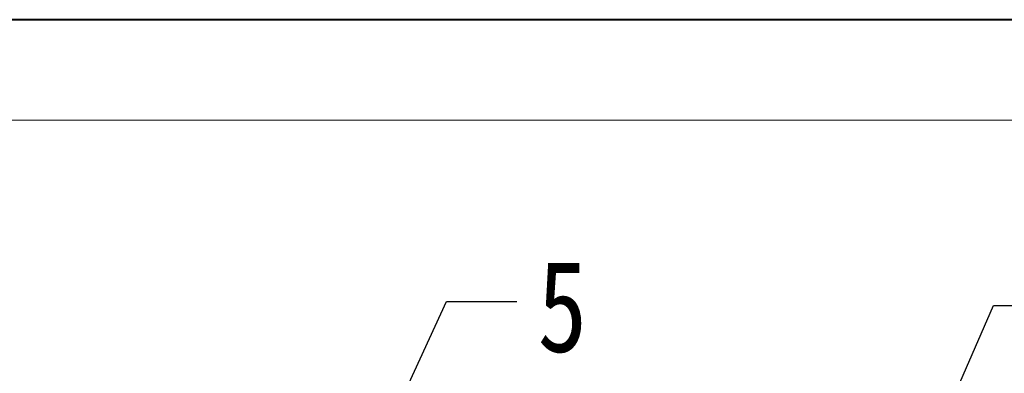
# Model space of a CAD drawing. Header units: millimetres. Extents: x 2517 to 3439, y -761 to -109.
# Tile 41 of 49: x 3054 to 3162, y -148 to -109. Entities that reach past the tile are written whole.
import ezdxf

# ---------------------------------------------------------------- set-up
doc = ezdxf.new("R2010")
doc.units = ezdxf.units.MM
doc.styles.get("Standard").update_dxf_attribs({"font": '仿宋_GB2312.ttf', "width": 0.8})
doc.dimstyles.new('ISO-25.1', dxfattribs={"dimtxt": 6, "dimasz": 5, "dimexe": 3.5, "dimexo": 0.625, "dimgap": 1.5, "dimtad": 1, "dimtoh": 1, "dimdsep": 46, "dimtxsty": 'Standard', "dimcen": 2.5, "dimadec": 0, "dimazin": 0, "dimtfac": 1, "dimtmove": 0, "dimatfit": 3, "dimfxl": 0, "dimarcsym": 0})

msp = doc.modelspace()

# ---------------------------------------------------------------- linework, layer by layer
at = {"color": 7, "lineweight": 40}
msp.add_line((3439.248, -109.175), (2517.008, -109.175), dxfattribs=at)
at = {"color": 7, "lineweight": 13}
msp.add_line((3428.269, -120.154), (2571.904, -120.154), dxfattribs=at)

# ---------------------------------------------------------------- texts
at = {"color": 5, "lineweight": 9, "insert": (3110.79, -135.52), "char_height": 10, "width": 1.5, "attachment_point": 1}
msp.add_mtext('5', dxfattribs=at)

# ---------------------------------------------------------------- leaders
at = {"color": 5, "lineweight": 9}
for points in [[(3084.626, -175.069), (3100.834, -140.02), (3108.54, -140.02)], [(3148.344, -168.733), (3160.718, -140.443), (3168.425, -140.443)]]:
    msp.add_leader(points, dimstyle='ISO-25.1', override={"dimgap": 1.5, "dimtad": 0, "dimldrblk": 'Dot'}, dxfattribs=at)

doc.saveas('drawing.dxf')
